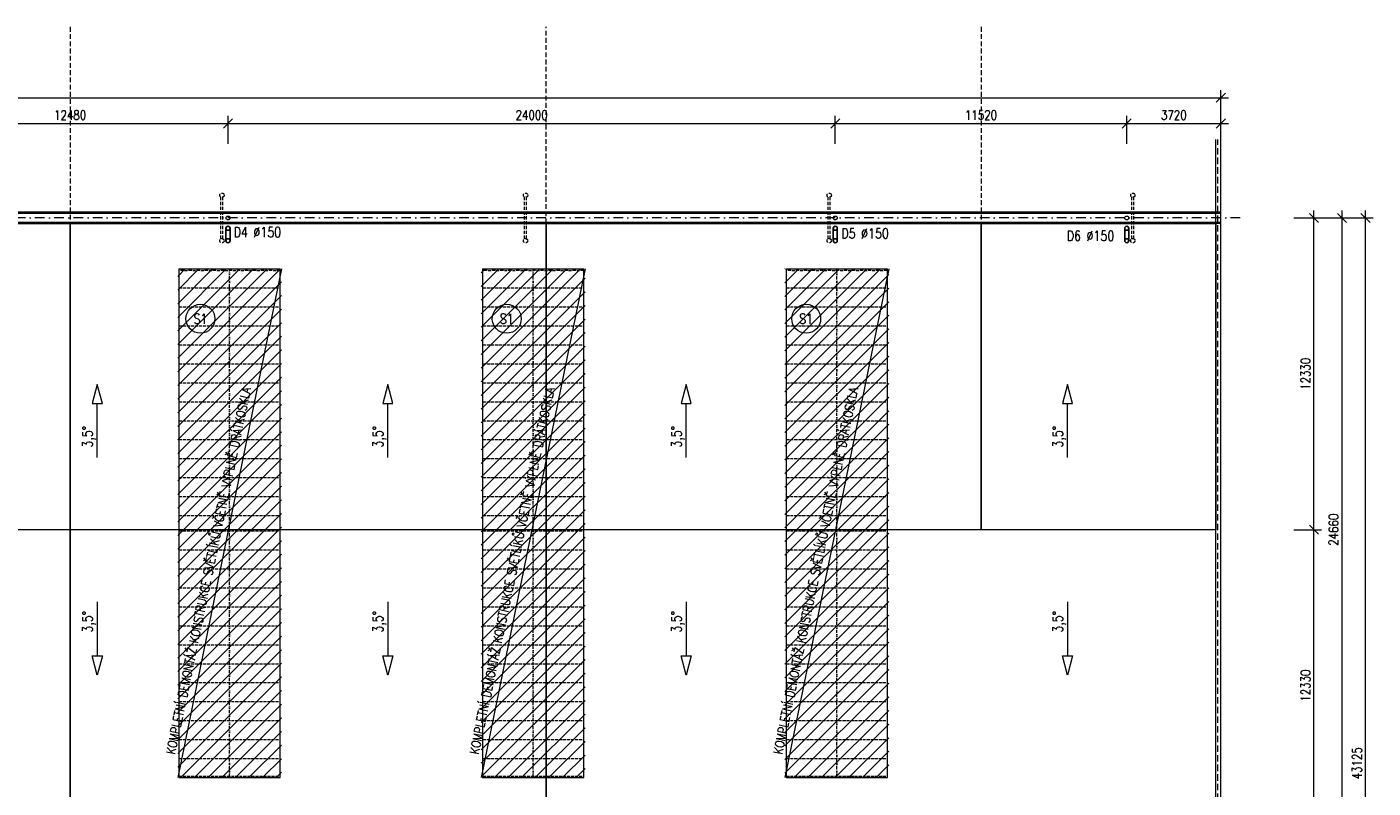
# Model space of a CAD drawing. Header units: millimetres. Extents: x -485339 to 350584, y -1189936 to 0.
# Tile 216 of 256: x -226751 to -173547, y -703872 to -673770. Entities that reach past the tile are written whole.
import ezdxf
from ezdxf.enums import TextEntityAlignment as Align

# ---------------------------------------------------------------- set-up
doc = ezdxf.new("R2010")
doc.units = ezdxf.units.MM
doc.header["$LTSCALE"] = 10
for name, pattern in [('DASHDOT', [25.4, 12.7, -6.35, 0, -6.35]), ('DASHED', [19.05, 12.7, -6.35]), ('DĚLICÍ2', [15.875, 6.35, -3.175, 0, -3.175, 0, -3.175]), ('ČÁRKOVANÁ', [19.05, 12.7, -6.35]), ('ČÁRKOVANÁ2', [9.525, 6.35, -3.175])]:
    doc.linetypes.add(name, pattern=pattern)
doc.layers.get('Defpoints').update_dxf_attribs({"color": 201})
for name, color, linetype, lineweight, true_color in [('BOUR_ČÁRY_PLNÉ', 7, 'Continuous', 18, 0xdba400), ('BOUR_ČÁRY_POD', 7, 'ČÁRKOVANÁ', 18, 0xdba400), ('BOUR_ŠRAFY', 7, 'Continuous', 18, 0xdba400), ('BOURÁNÍ_POPIS', 7, 'Continuous', 18, 0xdba400)]:
    doc.layers.add(name, color=color, linetype=linetype, lineweight=lineweight, true_color=true_color)
doc.layers.add('Dešt_svod', color=201, linetype='Continuous')
for name, color, linetype, lineweight in [('St_kóty', 132, 'Continuous', 18), ('St_popis', 250, 'Continuous', 18), ('St_čáry_osy', 250, 'DASHDOT', 18), ('St_čáry_plné', 250, 'Continuous', 18), ('St_čáry_pod', 250, 'ČÁRKOVANÁ2', 18)]:
    doc.layers.add(name, color=color, linetype=linetype, lineweight=lineweight)
doc.layers.add('St_plocha_místn', color=140, linetype='Continuous', lineweight=18, plot=False)
doc.styles.get("Standard").update_dxf_attribs({"font": 'simplex.shx', "width": 0.8})
doc.dimstyles.new('stavebníM200', dxfattribs={"dimtxt": 370, "dimasz": 360, "dimexe": 300, "dimexo": 200, "dimgap": 150, "dimtad": 1, "dimdec": 0, "dimrnd": 5, "dimtxsty": 'Standard', "dimblk": 'OBLIQUE', "dimcen": -2.5, "dimdle": 300, "dimclrd": 256, "dimclre": 256, "dimclrt": 256, "dimadec": 4, "dimazin": 0, "dimtfac": 1, "dimtdec": 0, "dimtmove": 2, "dimatfit": 3, "dimldrblk": 'OBLIQUE', "dimfxl": 800, "dimfxlon": 1, "dimlwd": -1, "dimlwe": -1, "dimarcsym": 0})
pattern_1 = [(45, (-123876.9, -88860.03), (-269.40768, 269.40768), [])]

# ---------------------------------------------------------------- blocks, each defined once
blk = doc.blocks.new('G$C7F8F446A')
at = {"layer": 'BOUR_ČÁRY_PLNÉ', "color": 0, "linetype": 'DĚLICÍ2', "ltscale": 2}
for p, q in [((0, 4050), (0, 50)), ((20000, 50), (20000, 4050))]:
    blk.add_line(p, q, dxfattribs=at)
for points in [[(695, 4050), (695, 50)], [(1445, 4050), (1445, 50)], [(2195, 4050), (2195, 50)], [(2945, 4050), (2945, 50)], [(3695, 4050), (3695, 50)], [(4445, 4050), (4445, 50)], [(5195, 4050), (5195, 50)], [(5945, 4050), (5945, 50)], [(6695, 4050), (6695, 50)], [(7445, 4050), (7445, 50)], [(8195, 4050), (8195, 50)], [(8945, 4050), (8945, 50)], [(9695, 4050), (9695, 50)], [(10305, 4050), (10305, 50)], [(11055, 4050), (11055, 50)], [(11805, 4050), (11805, 50)], [(12555, 4050), (12555, 50)], [(13305, 4050), (13305, 50)], [(14055, 4050), (14055, 50)], [(14805, 4050), (14805, 50)], [(15555, 4050), (15555, 50)], [(16305, 4050), (16305, 50)], [(17055, 4050), (17055, 50)], [(17805, 4050), (17805, 50)], [(18555, 4050), (18555, 50)], [(19305, 4050), (19305, 50)], [(-55, 2050), (20000, 2050)]]:
    blk.add_lwpolyline(points, dxfattribs=at)
at = {"layer": 'St_čáry_plné', "color": 0, "linetype": 'ByBlock', "ltscale": 2}
for p, q in [((20055, 4050), (-55, 4050)), ((-55, 50), (20055, 50))]:
    blk.add_line(p, q, dxfattribs=at)
for points in [[(-55, 4050), (-55, 50)], [(20055, 4050), (20055, 50)]]:
    blk.add_lwpolyline(points, dxfattribs=at)
blk = doc.blocks.new('_OBLIQUE')
at = {"color": 0, "linetype": 'ByBlock'}
blk.add_line((-0.5, -0.5), (0.5, 0.5), dxfattribs=at)
blk = doc.blocks.new('*D8162')
at = {"layer": 'Defpoints', "color": 0}
for p in [(-218803, -677590), (-231283, -681325), (-218803, -681325)]:
    blk.add_point(p, dxfattribs=at)
at = {"layer": 'St_kóty'}
for p, q in [((-231283, -678390), (-231283, -677290)), ((-218803, -678390), (-218803, -677290)), ((-231583, -677590), (-218503, -677590))]:
    blk.add_line(p, q, dxfattribs=at)
at = {"layer": 'St_kóty', "linetype": 'ByBlock', "xscale": 360, "yscale": 360, "zscale": 360, "rotation": 180}
blk.add_blockref('_OBLIQUE', (-231283, -677590), dxfattribs=at)
at = {"layer": 'St_kóty', "linetype": 'ByBlock', "xscale": 360, "yscale": 360, "zscale": 360}
blk.add_blockref('_OBLIQUE', (-218803, -677590), dxfattribs=at)
at = {"layer": 'St_kóty', "ltscale": 2, "insert": (-225043, -677255), "char_height": 370, "attachment_point": 5}
blk.add_mtext('12480', dxfattribs=at)
blk = doc.blocks.new('*D8163')
at = {"layer": 'Defpoints', "color": 0}
for p in [(-194803, -677590), (-218803, -681325), (-194803, -681325)]:
    blk.add_point(p, dxfattribs=at)
at = {"layer": 'St_kóty'}
for p, q in [((-218803, -678390), (-218803, -677290)), ((-194803, -678390), (-194803, -677290)), ((-219103, -677590), (-194503, -677590))]:
    blk.add_line(p, q, dxfattribs=at)
at = {"layer": 'St_kóty', "linetype": 'ByBlock', "xscale": 360, "yscale": 360, "zscale": 360, "rotation": 180}
blk.add_blockref('_OBLIQUE', (-218803, -677590), dxfattribs=at)
at = {"layer": 'St_kóty', "linetype": 'ByBlock', "xscale": 360, "yscale": 360, "zscale": 360}
blk.add_blockref('_OBLIQUE', (-194803, -677590), dxfattribs=at)
at = {"layer": 'St_kóty', "ltscale": 2, "insert": (-206803, -677255), "char_height": 370, "attachment_point": 5}
blk.add_mtext('24000', dxfattribs=at)
blk = doc.blocks.new('*D8164')
at = {"layer": 'Defpoints', "color": 0}
for p in [(-183283, -677590), (-194803, -681325), (-183283, -681325)]:
    blk.add_point(p, dxfattribs=at)
at = {"layer": 'St_kóty'}
for p, q in [((-194803, -678390), (-194803, -677290)), ((-183283, -678390), (-183283, -677290)), ((-195103, -677590), (-182983, -677590))]:
    blk.add_line(p, q, dxfattribs=at)
at = {"layer": 'St_kóty', "linetype": 'ByBlock', "xscale": 360, "yscale": 360, "zscale": 360, "rotation": 180}
blk.add_blockref('_OBLIQUE', (-194803, -677590), dxfattribs=at)
at = {"layer": 'St_kóty', "linetype": 'ByBlock', "xscale": 360, "yscale": 360, "zscale": 360}
blk.add_blockref('_OBLIQUE', (-183283, -677590), dxfattribs=at)
at = {"layer": 'St_kóty', "ltscale": 2, "insert": (-189043, -677255), "char_height": 370, "attachment_point": 5}
blk.add_mtext('11520', dxfattribs=at)
blk = doc.blocks.new('*D8165')
at = {"layer": 'Defpoints', "color": 0}
for p in [(-179563, -677590), (-183283, -681325), (-179563, -681325)]:
    blk.add_point(p, dxfattribs=at)
at = {"layer": 'St_kóty'}
for p, q in [((-183283, -678390), (-183283, -677290)), ((-179563, -678390), (-179563, -677290)), ((-183583, -677590), (-179263, -677590))]:
    blk.add_line(p, q, dxfattribs=at)
at = {"layer": 'St_kóty', "linetype": 'ByBlock', "xscale": 360, "yscale": 360, "zscale": 360, "rotation": 180}
blk.add_blockref('_OBLIQUE', (-183283, -677590), dxfattribs=at)
at = {"layer": 'St_kóty', "linetype": 'ByBlock', "xscale": 360, "yscale": 360, "zscale": 360}
blk.add_blockref('_OBLIQUE', (-179563, -677590), dxfattribs=at)
at = {"layer": 'St_kóty', "ltscale": 2, "insert": (-181423, -677255), "char_height": 370, "attachment_point": 5}
blk.add_mtext('3720', dxfattribs=at)
blk = doc.blocks.new('*D8166')
at = {"layer": 'Defpoints', "color": 0}
for p in [(-179563, -676569), (-276233, -678225), (-179563, -678225)]:
    blk.add_point(p, dxfattribs=at)
at = {"layer": 'St_kóty'}
for p, q in [((-276533, -676569), (-179263, -676569)), ((-276233, -677369), (-276233, -676269)), ((-179563, -677369), (-179563, -676269))]:
    blk.add_line(p, q, dxfattribs=at)
at = {"layer": 'St_kóty', "linetype": 'ByBlock', "xscale": 360, "yscale": 360, "zscale": 360, "rotation": 180}
blk.add_blockref('_OBLIQUE', (-276233, -676569), dxfattribs=at)
at = {"layer": 'St_kóty', "linetype": 'ByBlock', "xscale": 360, "yscale": 360, "zscale": 360}
blk.add_blockref('_OBLIQUE', (-179563, -676569), dxfattribs=at)
at = {"layer": 'St_kóty', "ltscale": 2, "insert": (-227898, -676234), "char_height": 370, "attachment_point": 5}
blk.add_mtext('96670', dxfattribs=at)
blk = doc.blocks.new('*D8173')
at = {"layer": 'Defpoints', "color": 0}
for p in [(-179763, -693655), (-175882, -693655), (-179563, -705985)]:
    blk.add_point(p, dxfattribs=at)
at = {"layer": 'St_kóty'}
for p, q in [((-176682, -693655), (-175582, -693655)), ((-175882, -706285), (-175882, -693355)), ((-176682, -705985), (-175582, -705985))]:
    blk.add_line(p, q, dxfattribs=at)
at = {"layer": 'St_kóty', "linetype": 'ByBlock', "xscale": 360, "yscale": 360, "zscale": 360}
for p, rotation in [((-175882, -693655), 90), ((-175882, -705985), 270)]:
    blk.add_blockref('_OBLIQUE', p, dxfattribs=dict(at, rotation=rotation))
at = {"layer": 'St_kóty', "ltscale": 2, "insert": (-176217, -699820), "char_height": 370, "attachment_point": 5, "rotation": 90}
blk.add_mtext('12330', dxfattribs=at)
blk = doc.blocks.new('*D8174')
at = {"layer": 'Defpoints', "color": 0}
for p in [(-179683, -681325), (-175882, -681325), (-179763, -693655)]:
    blk.add_point(p, dxfattribs=at)
at = {"layer": 'St_kóty'}
for p, q in [((-176682, -681325), (-175582, -681325)), ((-175882, -693955), (-175882, -681025)), ((-176682, -693655), (-175582, -693655))]:
    blk.add_line(p, q, dxfattribs=at)
at = {"layer": 'St_kóty', "linetype": 'ByBlock', "xscale": 360, "yscale": 360, "zscale": 360}
for p, rotation in [((-175882, -681325), 90), ((-175882, -693655), 270)]:
    blk.add_blockref('_OBLIQUE', p, dxfattribs=dict(at, rotation=rotation))
at = {"layer": 'St_kóty', "ltscale": 2, "insert": (-176217, -687490), "char_height": 370, "attachment_point": 5, "rotation": 90}
blk.add_mtext('12330', dxfattribs=at)
blk = doc.blocks.new('*D8175')
at = {"layer": 'Defpoints', "color": 0}
for p in [(-178801, -681325), (-179563, -705985), (-174778, -705985)]:
    blk.add_point(p, dxfattribs=at)
at = {"layer": 'St_kóty'}
for p, q in [((-175578, -681325), (-174478, -681325)), ((-174778, -681025), (-174778, -706285)), ((-175578, -705985), (-174478, -705985))]:
    blk.add_line(p, q, dxfattribs=at)
at = {"layer": 'St_kóty', "linetype": 'ByBlock', "xscale": 360, "yscale": 360, "zscale": 360}
for p, rotation in [((-174778, -681325), 90), ((-174778, -705985), 270)]:
    blk.add_blockref('_OBLIQUE', p, dxfattribs=dict(at, rotation=rotation))
at = {"layer": 'St_kóty', "ltscale": 2, "insert": (-175113, -693655), "char_height": 370, "attachment_point": 5, "rotation": 90}
blk.add_mtext('24660', dxfattribs=at)
blk = doc.blocks.new('*D8177')
at = {"layer": 'Defpoints', "color": 0}
for p in [(-178801, -681325), (-173847, -681325), (-195513, -724450)]:
    blk.add_point(p, dxfattribs=at)
at = {"layer": 'St_kóty'}
for p, q in [((-174647, -681325), (-173547, -681325)), ((-173847, -724750), (-173847, -681025)), ((-174647, -724450), (-173547, -724450))]:
    blk.add_line(p, q, dxfattribs=at)
at = {"layer": 'St_kóty', "linetype": 'ByBlock', "xscale": 360, "yscale": 360, "zscale": 360}
for p, rotation in [((-173847, -681325), 90), ((-173847, -724450), 270)]:
    blk.add_blockref('_OBLIQUE', p, dxfattribs=dict(at, rotation=rotation))
at = {"layer": 'St_kóty', "ltscale": 2, "insert": (-174182, -702888), "char_height": 370, "attachment_point": 5, "rotation": 90}
blk.add_mtext('43125', dxfattribs=at)

msp = doc.modelspace()

# ---------------------------------------------------------------- hatches: boundary and pattern name
at = {"layer": 'BOUR_ŠRAFY', "linetype": 'DASHED', "ltscale": 5}
h = msp.add_hatch(dxfattribs=at)
h.set_pattern_fill('ANSI31', color=256, scale=120)
h.set_pattern_definition(pattern_1)
h.paths.add_polyline_path([(-220792, -703452.7), (-216692, -703452.7), (-216692, -683342.7), (-220792, -683342.7)])
h = msp.add_hatch(dxfattribs=at)
h.set_pattern_fill('ANSI31', color=256, scale=120)
h.set_pattern_definition(pattern_1)
h.paths.add_polyline_path([(-208792, -703452.7), (-204692, -703452.7), (-204692, -683342.7), (-208792, -683342.7)])
h = msp.add_hatch(dxfattribs=at)
h.set_pattern_fill('ANSI31', color=256, scale=120)
h.set_pattern_definition(pattern_1)
h.paths.add_polyline_path([(-196792, -703452.7), (-192692, -703452.7), (-192692, -683342.7), (-196792, -683342.7)])

# ---------------------------------------------------------------- linework, layer by layer
at = {"layer": 'BOUR_ČÁRY_PLNÉ'}
for points in [[(-179763, -706225.3), (-179763, -678225.2)], [(-179563, -705985.3), (-179563, -678225.2)], [(-179563, -681100.2), (-276112.7, -681100.2)], [(-179563, -681150.2), (-276112.7, -681150.2)], [(-179563, -681500.2), (-276112.7, -681500.2)], [(-179563, -681550.2), (-276112.7, -681550.2)], [(-220792, -693654.2), (-228692, -693654.2)], [(-208792, -693654.2), (-216692, -693654.2)], [(-196792, -693654.2), (-204692, -693654.2)], [(-179763, -693655.2), (-192692, -693655.2)]]:
    msp.add_lwpolyline(points, dxfattribs=at)
for centre in [(-218802.8, -681325.2), (-194802.8, -681325.2), (-183282.7, -681325.2)]:
    msp.add_circle(centre, 75, dxfattribs=at)
at = {"layer": 'BOUR_ČÁRY_POD', "ltscale": 2}
msp.add_lwpolyline([(-179683, -705865.3), (-179683, -678225.2)], dxfattribs=at)
at = {"layer": 'BOURÁNÍ_POPIS'}
for points in [[(-216692, -683342.7), (-220792, -703452.7)], [(-204692, -683342.7), (-208792, -703452.7)], [(-192692, -683342.7), (-196792, -703452.7)]]:
    msp.add_lwpolyline(points, dxfattribs=at)
for centre in [(-219893.5, -685310.7), (-207787.3, -685310.7), (-195952.3, -685310.7)]:
    msp.add_circle(centre, 571.9, dxfattribs=at)
at = {"layer": 'Dešt_svod'}
for points in [[(-218883.8, -681733.8), (-218883.8, -682225.2)], [(-218723.8, -681733.8), (-218723.8, -682225.2)], [(-194883.8, -681733.8), (-194883.8, -682225.2)], [(-194723.8, -681733.8), (-194723.8, -682225.2)], [(-183361.7, -681733.8), (-183361.7, -682225.2)], [(-183201.7, -681733.8), (-183201.7, -682225.2)]]:
    msp.add_lwpolyline(points, dxfattribs=at)
for centre in [(-218803.8, -681733.8), (-194803.8, -681733.8), (-183281.7, -681733.8), (-218803.8, -682225.2), (-194803.8, -682225.2), (-183281.7, -682225.2)]:
    msp.add_circle(centre, 80, dxfattribs=at)
at = {"layer": 'St_plocha_místn'}
for points in [[(-225042.7, -693654.2), (-242742, -693654.2), (-242742, -681550.2), (-225042.7, -681550.2)], [(-206232.7, -693654.2), (-225042.7, -693654.2), (-225042.7, -681550.2), (-206232.7, -681550.2)], [(-189042.7, -693654.2), (-206232.7, -693654.2), (-206232.7, -681550.2), (-189042.7, -681550.2)], [(-179763, -693654.2), (-189042.7, -693654.2), (-189042.7, -681550.2), (-179763, -681550.2)], [(-242742, -724010.2), (-225042.7, -724010.2), (-225042.7, -693654.2), (-242742, -693654.2)], [(-225042.7, -724010.2), (-206232.7, -724010.2), (-206232.7, -693654.2), (-225042.7, -693654.2)], [(-206232.7, -705543.3), (-179763, -705543.3), (-179763, -693654.2), (-206232.7, -693654.2)]]:
    msp.add_lwpolyline(points, close=True, dxfattribs=at)
at = {"layer": 'St_popis'}
for points in [[(-223969.7, -687905.3), (-224168.9, -688663.4), (-223770.5, -688663.4)], [(-212489.8, -687905.3), (-212689, -688663.4), (-212290.6, -688663.4)], [(-200694.3, -687905.3), (-200893.6, -688663.4), (-200495.1, -688663.4)], [(-185624.5, -687905.3), (-185823.7, -688663.4), (-185425.2, -688663.4)], [(-223969.7, -699403.2), (-224168.9, -698645.1), (-223770.5, -698645.1)], [(-212489.8, -699403.2), (-212689, -698645.1), (-212290.6, -698645.1)], [(-200694.3, -699403.2), (-200893.6, -698645.1), (-200495.1, -698645.1)], [(-185624.5, -699403.2), (-185823.7, -698645.1), (-185425.2, -698645.1)]]:
    msp.add_lwpolyline(points, close=True, dxfattribs=at)
for points in [[(-223969.7, -690803.8), (-223969.7, -688663.4)], [(-212489.8, -690803.8), (-212489.8, -688663.4)], [(-200694.3, -690803.8), (-200694.3, -688663.4)], [(-185624.5, -690803.8), (-185624.5, -688663.4)], [(-223969.7, -696504.7), (-223969.7, -698645.1)], [(-212489.8, -696504.7), (-212489.8, -698645.1)], [(-200694.3, -696504.7), (-200694.3, -698645.1)], [(-185624.5, -696504.7), (-185624.5, -698645.1)]]:
    msp.add_lwpolyline(points, dxfattribs=at)
at = {"layer": 'St_čáry_osy', "linetype": 'DASHDOT', "ltscale": 3}
msp.add_lwpolyline([(-178801, -681325.2), (-277652.3, -681325.2)], dxfattribs=at)
at = {"layer": 'St_čáry_pod', "color": 150, "ltscale": 3}
for points in [[(-225042.7, -673770.5), (-225042.7, -724010.2)], [(-206232.7, -705543.3), (-206232.7, -673770.5)], [(-189042.7, -673770.5), (-189042.7, -693655.2)]]:
    msp.add_lwpolyline(points, dxfattribs=at)
at = {"layer": 'St_čáry_pod', "lineweight": 18, "ltscale": 2}
for points in [[(-219082.7, -682150.2), (-219082.7, -680500.2)], [(-219002.7, -682150.2), (-219002.7, -680500.2)], [(-207082.7, -682150.2), (-207082.7, -680500.2)], [(-207002.7, -682150.2), (-207002.7, -680500.2)], [(-195082.7, -682150.2), (-195082.7, -680500.2)], [(-195002.7, -682150.2), (-195002.7, -680500.2)], [(-183082.7, -682150.2), (-183082.7, -680500.2)], [(-183002.7, -682150.2), (-183002.7, -680500.2)]]:
    msp.add_lwpolyline(points, dxfattribs=at)
at = {"layer": 'St_čáry_pod', "ltscale": 2}
for centre in [(-219042.7, -680425.2), (-207042.7, -680425.2), (-195042.7, -680425.2), (-183042.7, -680425.2), (-219042.7, -682225.2), (-207042.7, -682225.2), (-195042.7, -682225.2), (-183042.7, -682225.2)]:
    msp.add_circle(centre, 85, dxfattribs=at)

# ---------------------------------------------------------------- block references
at = {"layer": 'BOUR_ČÁRY_PLNÉ', "ltscale": 2, "rotation": 90}
for p in [(-216692, -703397.7), (-204692, -703397.7), (-192692, -703397.7)]:
    msp.add_blockref('G$C7F8F446A', p, dxfattribs=at)

# ---------------------------------------------------------------- texts
at = {"layer": 'BOURÁNÍ_POPIS', "width": 0.8}
for s, p in [('D4 %%c150', (-218581.3, -682085.1)), ('D5 %%c150', (-194563.3, -682136.7)), ('D6 %%c150', (-185653.2, -682231.5))]:
    msp.add_text(s, height=400, dxfattribs=at).set_placement(p)
for p in [(-219893.5, -685310.7), (-207787.3, -685310.7), (-195952.3, -685310.7)]:
    msp.add_text('S1', height=400, dxfattribs=at).set_placement(p, align=Align.MIDDLE_CENTER)
for p in [(-220897.9, -702555.8), (-208897.9, -702555.8), (-196897.9, -702555.8)]:
    msp.add_text('KOMPLETNÍ DEMONTÁŽ KONSTRUKCE SVĚTLÍKŮ VČETNĚ VÝPLNĚ DRÁTKOSKLA', height=360, rotation=78.30106, dxfattribs=at).set_placement(p)
at = {"layer": 'St_popis', "width": 0.8}
for p in [(-224154.7, -690407.4), (-212674.8, -690407.4), (-200879.3, -690407.4), (-185809.5, -690407.4), (-224154.7, -697724), (-212674.8, -697724), (-200879.3, -697724), (-185809.5, -697724)]:
    msp.add_text('3,5°', height=400, rotation=90, dxfattribs=at).set_placement(p)

# ---------------------------------------------------------------- dimensions: what is measured, and where the dimension line sits
at = {"layer": 'St_kóty'}
for base, p1, p2, picture, middle in [((-179563, -676568.5), (-276232.7, -678225.2), (-179563, -678225.2), '*D8166', (-227897.9, -676233.5)), ((-218802.8, -677589.9), (-231282.7, -681325.2), (-218802.8, -681325.2), '*D8162', (-225042.7, -677254.9)), ((-194802.8, -677589.9), (-218802.8, -681325.2), (-194802.8, -681325.2), '*D8163', (-206802.8, -677254.9)), ((-183282.7, -677589.9), (-194802.8, -681325.2), (-183282.7, -681325.2), '*D8164', (-189042.7, -677254.9)), ((-179563, -677589.9), (-183282.7, -681325.2), (-179563, -681325.2), '*D8165', (-181422.9, -677254.9))]:
    dim = msp.add_linear_dim(base=base, p1=p1, p2=p2, dimstyle='stavebníM200', dxfattribs=at)
    dim.commit()
    dim.dimension.update_dxf_attribs({"geometry": picture, "text_midpoint": middle})
for base, p1, p2, picture, middle in [((-173846.8, -681325.2), (-195513.4, -724450.2), (-178801, -681325.2), '*D8177', (-174181.8, -702887.7)), ((-175881.9, -681325.2), (-179763, -693655.2), (-179683, -681325.2), '*D8174', (-176216.9, -687490.2)), ((-174778.1, -705985.3), (-178801, -681325.2), (-179563, -705985.3), '*D8175', (-175113.1, -693655.2)), ((-175881.9, -693655.2), (-179563, -705985.3), (-179763, -693655.2), '*D8173', (-176216.9, -699820.3))]:
    dim = msp.add_linear_dim(base=base, p1=p1, p2=p2, angle=90, dimstyle='stavebníM200', dxfattribs=at)
    dim.commit()
    dim.dimension.update_dxf_attribs({"geometry": picture, "text_midpoint": middle})

doc.saveas('drawing.dxf')
